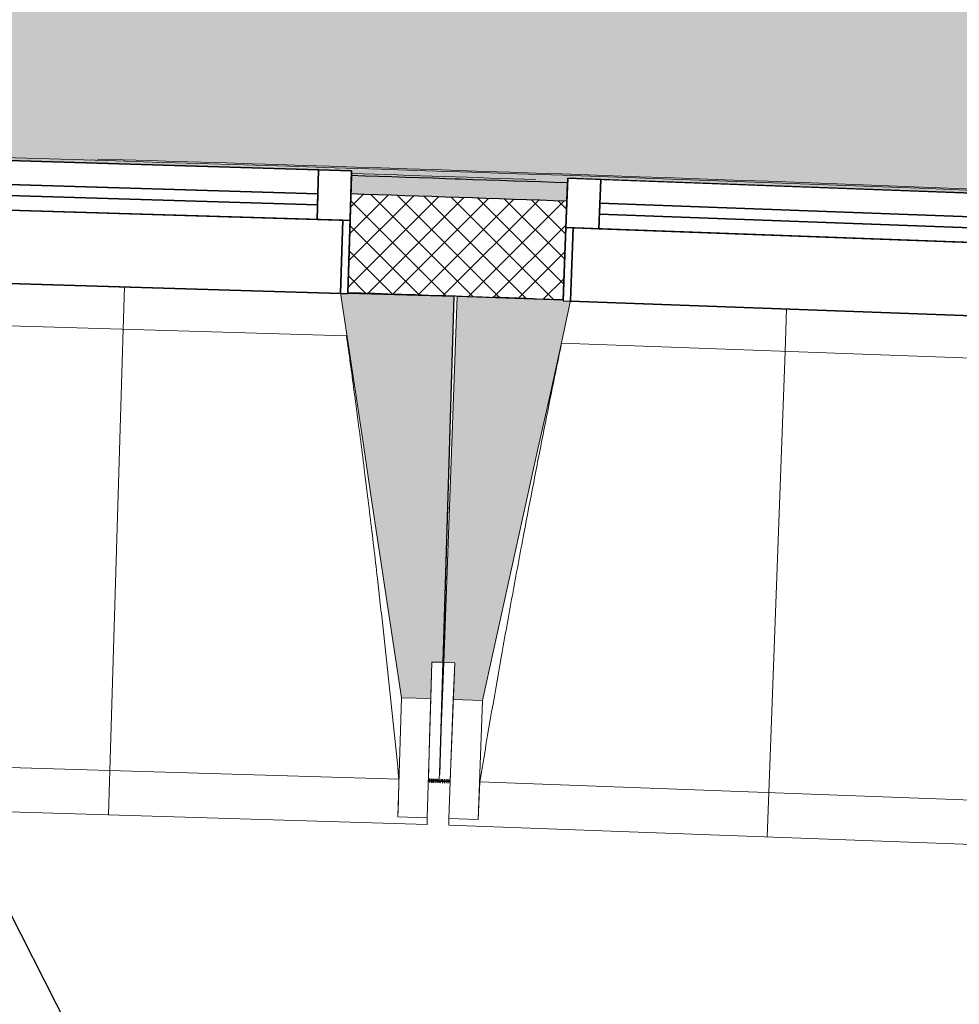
# Model space of a CAD drawing. Header units: centimetres. Extents: x -2631 to 3067, y -3659 to 381.
# Tile 5 of 149: x -1746 to -1618, y -2156 to -2022. Entities that reach past the tile are written whole.
import ezdxf

# ---------------------------------------------------------------- set-up
doc = ezdxf.new("R2010")
doc.units = ezdxf.units.CM
doc.linetypes.add('Tiret_2_', pattern=[0.25, 0.125, -0.125])
for name, color, linetype, lineweight in [('0-1', 7, 'Continuous', 5), ('HACHURE_C-3', 7, 'Continuous', 18), ('MENUISERIES', 7, 'Continuous', 18), ('MENUISERIES-1', 7, 'Continuous', 25), ('MUR', 7, 'Continuous', 25), ('MUR_C', 7, 'Continuous', 25), ('OSSATURE', 7, 'Continuous', 18), ('OSSATURE_C', 7, 'Continuous', 18), ('SERRU', 7, 'Continuous', 18), ('SOL', 7, 'Continuous', 25), ('Z', 7, 'Continuous', 18)]:
    doc.layers.add(name, color=color, linetype=linetype, lineweight=lineweight)
doc.layers.add('A-ANNO-NPLT', color=7, linetype='Continuous', lineweight=25, plot=False)
for name, color, linetype, lineweight, true_color in [('A-GLAZ-GLAS', 7, 'Continuous', 25, 0x5c63b1), ('ANNOTATIONS-3', 4, 'Tiret_2_', 100, 0x00ffff), ('HACHURE_C-2', 7, 'Continuous', 5, 0xdadada), ('MENUISERIES-2', 7, 'Continuous', 25, 0x5c63b1), ('OSSATURE-1', 7, 'Continuous', 5, 0x787878), ('OSSATURE-2', 5, 'Continuous', 25, 0x0000ff), ('SERRU-traverse-1', 7, 'Continuous', 18, 0xff8000), ('SOL-1', 3, 'Continuous', 5, 0x00ff00), ('TITRARCHI-1', 1, 'Continuous', 30, 0xff0000)]:
    doc.layers.add(name, color=color, linetype=linetype, lineweight=lineweight, true_color=true_color)

# ---------------------------------------------------------------- blocks, each defined once
blk = doc.blocks.new('XXX_VIDE FENETRE - 590-V15-2021_015_1114_DCE_1_50_Sols')
at = {"layer": 'A-ANNO-NPLT'}
for p, q in [((-30.51, 0), (-30.51, -10)), ((-29.51, 0), (-30.51, 0)), ((-29.51, -10), (-29.51, 0)), ((30.51, 0), (29.51, 0)), ((29.51, 0), (29.51, -10)), ((30.51, -10), (30.51, 0)), ((-30.51, -10), (-29.51, -10)), ((-26.01, -10), (-30.51, -10)), ((-30.51, -10), (-30.51, -16.75)), ((-26.01, -16.75), (-26.01, -10)), ((26.01, -10), (26.01, -16.75)), ((30.51, -10), (26.01, -10)), ((29.51, -10), (30.51, -10)), ((30.51, -16.75), (30.51, -10)), ((-30.51, -16.75), (-26.01, -16.75)), ((26.01, -16.75), (30.51, -16.75))]:
    blk.add_line(p, q, dxfattribs=at)
at = {"layer": 'A-GLAZ-GLAS'}
for p, q in [((26.01, -12), (-26.01, -12)), ((-26.01, -12), (-26.01, -13.5)), ((26.01, -13.5), (26.01, -12)), ((-26.01, -13.5), (26.01, -13.5))]:
    blk.add_line(p, q, dxfattribs=at)
at = {"layer": 'MENUISERIES-1'}
for p, q in [((-29.51, 0), (29.51, 0)), ((29.51, 0), (-29.51, 0)), ((-30.51, -10), (-30.51, -0.07)), ((-29.51, -0.07), (-29.51, -10)), ((29.51, -10), (29.51, -0.07)), ((30.51, -0.07), (30.51, -10)), ((30.51, -10), (-30.51, -10)), ((-30.51, -16.75), (-30.51, -10)), ((-30.51, -10), (30.51, -10)), ((-29.51, -10), (29.51, -10)), ((-26.01, -10), (-26.01, -16.75)), ((26.01, -10), (-26.01, -10)), ((26.01, -16.75), (26.01, -10)), ((30.51, -10), (30.51, -16.75)), ((30.51, -16.75), (-30.49, -16.75)), ((-26.01, -16.75), (26.01, -16.75))]:
    blk.add_line(p, q, dxfattribs=at)
at = {"layer": 'MENUISERIES-2'}
for p, q in [((-26.01, -13.5), (-26.01, -12)), ((-26.01, -12), (26.01, -12)), ((26.01, -12), (26.01, -13.5)), ((26.01, -13.5), (-26.01, -13.5))]:
    blk.add_line(p, q, dxfattribs=at)
blk = doc.blocks.new('XXX_VIDE FENETRE - 590-389517-2021_015_1114_DCE_1_50_Sols')
at = {"layer": 'A-ANNO-NPLT'}
for p, q in [((-30.51, 0), (-30.51, -10)), ((-29.51, 0), (-30.51, 0)), ((-29.51, -10), (-29.51, 0)), ((30.51, 0), (29.51, 0)), ((29.51, 0), (29.51, -10)), ((30.51, -10), (30.51, 0)), ((-30.51, -10), (-29.51, -10)), ((-26.01, -10), (-30.51, -10)), ((-30.51, -10), (-30.51, -16.75)), ((-26.01, -16.75), (-26.01, -10)), ((26.01, -10), (26.01, -16.75)), ((30.51, -10), (26.01, -10)), ((29.51, -10), (30.51, -10)), ((30.51, -16.75), (30.51, -10)), ((-30.51, -16.75), (-26.01, -16.75)), ((26.01, -16.75), (30.51, -16.75))]:
    blk.add_line(p, q, dxfattribs=at)
at = {"layer": 'A-GLAZ-GLAS'}
for p, q in [((26.01, -12), (-26.01, -12)), ((-26.01, -12), (-26.01, -13.5)), ((26.01, -13.5), (26.01, -12)), ((-26.01, -13.5), (26.01, -13.5))]:
    blk.add_line(p, q, dxfattribs=at)
at = {"layer": 'MENUISERIES-1'}
for p, q in [((-29.51, 0), (29.51, 0)), ((29.51, 0), (-29.51, 0)), ((-30.51, -10), (-30.51, -0.07)), ((-29.51, -0.07), (-29.51, -10)), ((29.51, -10), (29.51, -0.07)), ((30.51, -0.07), (30.51, -10)), ((30.51, -10), (-30.51, -10)), ((-30.51, -16.75), (-30.51, -10)), ((-30.51, -10), (30.51, -10)), ((-29.51, -10), (29.51, -10)), ((-26.01, -10), (-26.01, -16.75)), ((26.01, -10), (-26.01, -10)), ((26.01, -16.75), (26.01, -10)), ((30.51, -10), (30.51, -16.75)), ((30.51, -16.75), (-30.51, -16.75)), ((-26.01, -16.75), (26.01, -16.75))]:
    blk.add_line(p, q, dxfattribs=at)
at = {"layer": 'MENUISERIES-2'}
for p, q in [((-26.01, -13.5), (-26.01, -12)), ((-26.01, -12), (26.01, -12)), ((26.01, -12), (26.01, -13.5)), ((26.01, -13.5), (-26.01, -13.5))]:
    blk.add_line(p, q, dxfattribs=at)
blk = doc.blocks.new('Garde-corps - Garde-corps-505471-2021_015_1114_DCE_1_50_Sols')
at = {"layer": 'SERRU-traverse-1'}
for points in [[(-1509.43, -2050.53), (-1510.08, -2049.79), (-1629.26, -2044.76), (-1742.42, -2040.97), (-1853.41, -2038.19), (-1972.48, -2036.3), (-2086.55, -2035.49), (-2198.99, -2035.66), (-2307.96, -2036.8), (-2308.6, -2037.46), (-2305.38, -2037.41), (-2305.38, -2037.1), (-2244.37, -2036.39), (-2244.37, -2036.76), (-2214.75, -2036.41), (-2214.76, -2036.17), (-2153.74, -2035.89), (-2153.71, -2036.21), (-2124.24, -2036.15), (-2124.24, -2035.98), (-2063.22, -2035.7), (-2063.19, -2036.29), (-2033.49, -2036.46), (-2033.49, -2036.08), (-1972.47, -2036.68), (-1972.47, -2037.01), (-1953.32, -2037.22), (-1943.02, -2037.39), (-1943.01, -2037.01), (-1882, -2038.01), (-1882, -2038.39), (-1852.47, -2038.92), (-1852.46, -2038.57), (-1791.45, -2040), (-1791.45, -2040.37), (-1770.16, -2040.9), (-1761.93, -2041.14), (-1761.92, -2040.77), (-1700.92, -2042.6), (-1700.92, -2042.98), (-1678.64, -2043.7), (-1671.41, -2043.96), (-1671.39, -2043.59), (-1610.41, -2045.84), (-1610.41, -2046.2), (-1580.91, -2047.42), (-1580.89, -2047.03), (-1519.93, -2049.71), (-1519.93, -2050.08), (-1509.76, -2050.52)], [(-1510.08, -2049.79), (-1510.26, -2049.61), (-1625.94, -2044.7), (-1740.54, -2040.86), (-1797.91, -2039.4), (-1853.88, -2038.01), (-1971.23, -2036.14), (-2084.71, -2035.32), (-2193.9, -2035.44), (-2307.73, -2036.56), (-2307.9, -2036.74), (-2189.4, -2035.61), (-2074.08, -2035.53), (-1959.53, -2036.46), (-1847.86, -2038.32), (-1731.32, -2041.3), (-1620.36, -2045.09), (-1510.16, -2049.79)], [(-1510.24, -2049.61), (-1510.41, -2049.44), (-1576.69, -2046.56), (-1597.96, -2045.65), (-1635.13, -2044.21), (-1700.94, -2041.95), (-1738.05, -2040.74), (-1805.26, -2038.98), (-1864.49, -2037.64), (-1886.5, -2037.25), (-1938.7, -2036.38), (-1976.97, -2035.91), (-2022.84, -2035.47), (-2079.82, -2035.15), (-2136.7, -2035.14), (-2193.78, -2035.28), (-2224.49, -2035.51), (-2307.63, -2036.46), (-2307.67, -2036.56), (-2189.4, -2035.43), (-2074.47, -2035.35), (-1958.77, -2036.3), (-1845.9, -2038.2), (-1732.79, -2041.08), (-1619.9, -2044.94), (-1510.26, -2049.61)]]:
    blk.add_hatch(color=256, dxfattribs=at).paths.add_polyline_path(points)
h = blk.add_hatch(color=256, dxfattribs=at)
h.paths.add_polyline_path([(-1509.15, -2050.85), (-1509.43, -2050.53), (-1519.95, -2050.13), (-1519.93, -2050.34), (-1509.15, -2050.85)])
h.paths.add_polyline_path([(-1580.92, -2047.67), (-1580.92, -2047.44), (-1610.43, -2046.2), (-1610.41, -2046.48), (-1581.03, -2047.66)])
h.paths.add_polyline_path([(-1671.41, -2044.22), (-1671.41, -2043.96), (-1693.01, -2043.24), (-1700.94, -2043.01), (-1700.92, -2043.24), (-1671.51, -2044.22)])
h.paths.add_polyline_path([(-1761.94, -2041.41), (-1761.94, -2041.14), (-1787.14, -2040.49), (-1791.46, -2040.4), (-1791.45, -2040.63), (-1762.01, -2041.41)])
h.paths.add_polyline_path([(-1852.47, -2039.22), (-1852.47, -2038.92), (-1882.01, -2038.39), (-1882, -2038.64), (-1852.53, -2039.22)])
h.paths.add_polyline_path([(-2308.9, -2037.77), (-2305.38, -2037.71), (-2305.39, -2037.43), (-2308.64, -2037.5), (-2308.87, -2037.74)])
h.paths.add_polyline_path([(-1943.02, -2037.66), (-1943.06, -2037.4), (-1972.47, -2037.01), (-1972.47, -2037.29), (-1943.06, -2037.66)])
h.paths.add_polyline_path([(-2244.36, -2037), (-2214.75, -2036.72), (-2214.76, -2036.49), (-2244.37, -2036.78), (-2244.36, -2036.99)])
h.paths.add_polyline_path([(-2033.49, -2036.73), (-2033.49, -2036.49), (-2063.22, -2036.29), (-2063.19, -2036.56), (-2033.55, -2036.73)])
h.paths.add_polyline_path([(-2153.73, -2036.47), (-2124.24, -2036.41), (-2124.24, -2036.17), (-2153.74, -2036.21), (-2153.73, -2036.44)])
for p, q in [((-1686.18, -2043.72), (-1686.78, -2043.7)), ((-1686.78, -2043.7), (-1686.18, -2043.72))]:
    blk.add_line(p, q, dxfattribs=at)
for radius, start, end in [(13044.68, 87.310169, 90.815427), (13044.86, 87.310907, 88.301428), (13043.97, 88.038301, 88.149006)]:
    blk.add_arc((-2122.26, -15080.1), radius, start, end, dxfattribs=at)
blk = doc.blocks.new('B02_ARC_rvt-1-2021_015_1114_DCE_1_50_Sols')
at = {"layer": 'HACHURE_C-2'}
h = blk.add_hatch(color=256, dxfattribs=at)
h.paths.add_polyline_path([(-1054.05, -2082.75), (-1053.84, -2080.26), (-1068.34, -2079.08), (-1068.54, -2081.57), (-1061.09, -2082.18)])
h.paths.add_polyline_path([(-1129.37, -2076.78), (-1129.17, -2074.29), (-1158.24, -2072.1), (-1158.42, -2074.6), (-1129.65, -2076.76)])
h.paths.add_polyline_path([(-1219.28, -2070.23), (-1219.1, -2067.74), (-1248.7, -2065.71), (-1248.86, -2068.21), (-1219.54, -2070.21)])
h.paths.add_polyline_path([(-1309.76, -2064.27), (-1309.59, -2061.77), (-1339.13, -2059.96), (-1339.28, -2062.46), (-1309.99, -2064.25)])
h.paths.add_polyline_path([(-1400.2, -2058.94), (-1400.05, -2056.44), (-1429.5, -2054.84), (-1429.63, -2057.34), (-1400.4, -2058.92)])
h.paths.add_polyline_path([(-1490.57, -2054.24), (-1490.44, -2051.74), (-1500.91, -2051.27), (-1501.11, -2053.73), (-1490.75, -2054.23)])
h.paths.add_polyline_path([(-1508.11, -2053.4), (-1507.9, -2050.91), (-1519.95, -2050.34), (-1520.06, -2052.84), (-1508.53, -2053.38)])
h.paths.add_polyline_path([(-1581.03, -2050.17), (-1580.92, -2047.67), (-1610.44, -2046.48), (-1610.53, -2048.97), (-1581.18, -2050.16)])
h.paths.add_polyline_path([(-1671.51, -2046.72), (-1671.41, -2044.22), (-1700.94, -2043.24), (-1701.02, -2045.74), (-1671.64, -2046.72)])
h.paths.add_polyline_path([(-1762.01, -2043.91), (-1761.94, -2041.41), (-1791.47, -2040.63), (-1791.53, -2043.12), (-1762.12, -2043.9)])
h.paths.add_polyline_path([(-1852.53, -2041.72), (-1852.53, -2039.22), (-1882.01, -2038.64), (-1882, -2041.14), (-1852.61, -2041.72)])
h.paths.add_polyline_path([(-2308.86, -2040.27), (-2305.35, -2040.22), (-2305.39, -2037.72), (-2308.9, -2037.77)])
h.paths.add_polyline_path([(-1943.06, -2040.16), (-1943.06, -2037.66), (-1972.48, -2037.29), (-1972.47, -2039.79), (-1943.12, -2040.16)])
h.paths.add_polyline_path([(-2244.33, -2039.5), (-2214.74, -2039.26), (-2214.76, -2036.76), (-2244.36, -2037)])
h.paths.add_polyline_path([(-2033.52, -2039.23), (-2033.55, -2036.73), (-2063.21, -2036.56), (-2063.19, -2039.06), (-2033.55, -2039.23)])
h.paths.add_polyline_path([(-2153.72, -2038.97), (-2124.22, -2038.93), (-2124.24, -2036.43), (-2153.73, -2036.47)])
at = {"layer": 'HACHURE_C-3'}
h = blk.add_hatch(dxfattribs=at)
h.set_pattern_fill('FP_1', color=256, style=0, pattern_type=2)
h.set_pattern_definition([(45, (0, 0), (-1.767767, 1.767767), []), (135, (0, 0), (-1.767767, -1.767767), [])])
h.paths.add_polyline_path([(-1055.15, -2096.21), (-1054.05, -2082.75), (-1068.54, -2081.57), (-1069.6, -2095.03), (-1061.29, -2095.7)])
h.paths.add_polyline_path([(-1130.43, -2090.24), (-1129.37, -2076.78), (-1158.42, -2074.6), (-1159.38, -2088.06), (-1130.44, -2090.24)])
h.paths.add_polyline_path([(-1220.25, -2083.69), (-1219.28, -2070.23), (-1248.86, -2068.21), (-1249.74, -2081.68), (-1220.26, -2083.69)])
h.paths.add_polyline_path([(-1310.63, -2077.74), (-1309.76, -2064.27), (-1339.28, -2062.46), (-1340.06, -2075.93), (-1310.63, -2077.74)])
h.paths.add_polyline_path([(-1400.97, -2072.41), (-1400.2, -2058.94), (-1429.63, -2057.34), (-1430.31, -2070.82), (-1400.98, -2072.41)])
h.paths.add_polyline_path([(-1491.26, -2067.72), (-1490.57, -2054.24), (-1520.06, -2052.84), (-1520.66, -2066.33), (-1491.26, -2067.72)])
h.paths.add_polyline_path([(-1581.62, -2063.65), (-1581.03, -2050.17), (-1610.53, -2048.97), (-1611.03, -2062.46), (-1581.62, -2063.65)])
h.paths.add_polyline_path([(-1672.01, -2060.21), (-1671.51, -2046.72), (-1701.02, -2045.74), (-1701.42, -2059.23), (-1672.01, -2060.21)])
h.paths.add_polyline_path([(-1762.41, -2057.4), (-1762.01, -2043.91), (-1791.53, -2043.12), (-1791.84, -2056.62), (-1762.42, -2057.4)])
h.paths.add_polyline_path([(-1852.84, -2055.22), (-1852.53, -2041.72), (-1882.05, -2041.14), (-1882.27, -2054.64), (-1852.84, -2055.22)])
h.paths.add_polyline_path([(-2311.15, -2053.8), (-2305.19, -2053.71), (-2305.39, -2040.22), (-2311.36, -2040.3), (-2311.3, -2044.21)])
h.paths.add_polyline_path([(-1943.28, -2053.66), (-1943.12, -2040.16), (-1972.5, -2039.79), (-1972.62, -2053.29), (-1943.28, -2053.66)])
h.paths.add_polyline_path([(-2244.18, -2053), (-2214.68, -2052.76), (-2214.76, -2039.26), (-2244.33, -2039.5), (-2244.28, -2044.21)])
h.paths.add_polyline_path([(-2033.64, -2052.73), (-2033.55, -2039.23), (-2063.2, -2039.06), (-2063.14, -2052.56), (-2033.64, -2052.73)])
h.paths.add_polyline_path([(-2153.66, -2052.47), (-2124.16, -2052.43), (-2124.24, -2038.93), (-2153.72, -2038.97), (-2153.7, -2044.21)])
at = {"layer": 'SOL-1'}
h = blk.add_hatch(color=256, dxfattribs=at)
h.paths.add_polyline_path([(-1510.39, -2049.44), (-1510.39, -2049.44), (-1509.87, -2043.77), (-1509.42, -2043.79), (-1509.07, -2039.52), (-1504.93, -2039.86), (-1504.92, -2039.71), (-1508.91, -2039.38), (-1501.93, -1955.28), (-1502.83, -1955.19), (-1502.4, -1950.01), (-1501.5, -1950.08), (-1501.22, -1946.7), (-1497.23, -1947.03), (-1497.23, -1946.78), (-1501.35, -1946.42), (-1500.99, -1942.16), (-1501.49, -1942.11), (-1499.31, -1916.35), (-1480.33, -1917.87), (-1441.07, -1444.64), (-1558.75, -1439.25), (-1593.81, -1437.89), (-1681.76, -1434.72), (-1723.66, -1433.42), (-1809.33, -1431.11), (-1844.6, -1430.34), (-1941.64, -1428.56), (-2059.97, -1427.5), (-2084.9, -1427.38), (-2170.43, -1427.39), (-2209.88, -1427.52), (-2316.89, -1428.47), (-2307.57, -2036.4), (-2238.94, -2035.66), (-2210.26, -2035.4), (-2184.17, -2035.25), (-2119.74, -2035.14), (-2069.52, -2035.21), (-2015.77, -2035.53), (-1953.63, -2036.18), (-1930.8, -2036.51), (-1850.74, -2037.91), (-1787.14, -2039.43), (-1728.9, -2041.04), (-1659.59, -2043.35), (-1614.74, -2044.97), (-1580.92, -2046.38), (-1510.39, -2049.44)])
h.paths.add_polyline_path([(-1580.91, -2047.44), (-1580.92, -2047.42), (-1603.71, -2046.46), (-1593.49, -2046.89), (-1580.92, -2047.44)])
h.paths.add_polyline_path([(-1675.84, -2043.8), (-1675.83, -2043.8), (-1695.2, -2043.15), (-1680.59, -2043.64), (-1677.89, -2043.73)])
h.paths.add_polyline_path([(-1766.64, -2041.01), (-1781.26, -2040.61), (-1770.16, -2040.91)])
h.paths.add_polyline_path([(-1510.06, -2040.05), (-1510.74, -2039.62), (-1510.82, -2039.46), (-1510.81, -2038.92), (-1510.67, -2038.56), (-1510.42, -2038.43), (-1509.85, -2038.28), (-1509.16, -2038.75), (-1509.16, -2038.94), (-1509.16, -2039.34), (-1509.32, -2039.72), (-1509.64, -2039.86), (-1510.06, -2040.05)])
h.paths.add_polyline_path([(-1858.92, -2038.81), (-1870.06, -2038.59), (-1858.96, -2038.81)])
h.paths.add_polyline_path([(-1943.02, -2037.41), (-1943.02, -2037.39), (-1943.02, -2037.41)])
h.paths.add_polyline_path([(-2033.49, -2036.49), (-2033.49, -2036.46), (-2049.95, -2036.35), (-2040.04, -2036.43), (-2033.49, -2036.49)])
h.paths.add_polyline_path([(-1507.42, -1964.24), (-1509.63, -1964.06), (-1508.5, -1951), (-1508.1, -1951.07), (-1508.07, -1951.04), (-1502.57, -1951.49), (-1502.82, -1953.83), (-1506.53, -1953.52), (-1507.42, -1964.23)])
h.paths.add_polyline_path([(-2067.14, -1917.12), (-2184.08, -1917.12), (-2184.08, -1557.12), (-1584.08, -1557.12), (-1584.08, -1917.12), (-1985.94, -1917.12)])
h.paths.add_polyline_path([(-1442.34, -1445.75), (-1442.34, -1445.75), (-1441.78, -1445.26)])
h.paths.add_polyline_path([(-1686.24, -1433.21), (-1686.26, -1433.14), (-1691.18, -1432.97), (-1700.94, -1432.73), (-1686.26, -1433.21)])
h.paths.add_polyline_path([(-1954.56, -1427.4), (-1954.56, -1427.39), (-1954.56, -1427.4)])
h.paths.add_polyline_path([(-1954.55, -1427.1), (-1954.56, -1427.08), (-1954.56, -1427.1)])
h.paths.add_polyline_path([(-2050.4, -1426.19), (-2067.67, -1426.03), (-2074.12, -1426.09), (-2056.72, -1426.16)])
at = {"layer": 'MUR'}
for p, q in [((-1701.42, -2059.23), (-1700.94, -2043.24)), ((-1671.41, -2044.22), (-1672.01, -2060.21))]:
    blk.add_line(p, q, dxfattribs=at)
at = {"layer": 'MUR_C'}
for p, q in [((-1700.94, -2043.24), (-1701.42, -2059.23)), ((-1672.01, -2060.21), (-1671.41, -2044.22))]:
    blk.add_line(p, q, dxfattribs=at)
for radius, start, end in [(13043.67, 88.019227, 88.149003), (13041.17, 88.019253, 88.148977), (13027.67, 88.019392, 88.14884)]:
    blk.add_arc((-2122.26, -15080.1), radius, start, end, dxfattribs=at)
at = {"layer": 'SOL'}
for p, q in [((-1676.13, -2060.05), (-1681.69, -2059.85)), ((-1681.69, -2059.85), (-1676.13, -2060.05))]:
    blk.add_line(p, q, dxfattribs=at)
at = {"layer": 'MENUISERIES'}
for name, p, rotation in [('XXX_VIDE FENETRE - 590-V15-2021_015_1114_DCE_1_50_Sols', (-1731.92, -2058.42), 178.2816977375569), ('XXX_VIDE FENETRE - 590-389517-2021_015_1114_DCE_1_50_Sols', (-1641.52, -2061.45), 177.8844287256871)]:
    blk.add_blockref(name, p, dxfattribs=dict(at, rotation=rotation))
at = {"layer": 'SERRU'}
blk.add_blockref('Garde-corps - Garde-corps-505471-2021_015_1114_DCE_1_50_Sols', (0, 0), dxfattribs=at)
blk = doc.blocks.new('20_MUR PREFA_01 - MODULE_01 B-3165811-2021_015_1114_DCE_1_50_Sols')
at = {"layer": 'Z'}
for p, q in [((0, 72.21), (0, 66.14)), ((0, 66.14), (0, 5.85)), ((0, 0.07), (0, 5.85))]:
    blk.add_line(p, q, dxfattribs=at)
blk = doc.blocks.new('B02_DC_STR_rvt-1-2021_015_1114_DCE_1_50_Sols')
at = {"layer": 'OSSATURE-1'}
for points in [[(-1690.09, -2114.65), (-1689.94, -2109.65), (-1688.44, -2109.69), (-1686.94, -2059.7), (-1701.42, -2059.27), (-1701.43, -2059.34), (-1702.42, -2059.34), (-1694.09, -2114.53)], [(-1683.02, -2114.9), (-1671.01, -2060.36), (-1672.01, -2060.32), (-1672.01, -2060.26), (-1686.49, -2059.72), (-1688.33, -2109.7), (-1686.83, -2109.75), (-1687.02, -2114.75), (-1686.83, -2114.76)]]:
    blk.add_hatch(color=256, dxfattribs=at).paths.add_polyline_path(points)
at = {"layer": 'ANNOTATIONS-3'}
blk.add_line((-1687.43, -2125.94), (-1690.42, -2125.84), dxfattribs=at)
at = {"layer": 'MUR'}
blk.add_line((-1687.81, -2088.61), (-1687.55, -2088.62), dxfattribs=at)
at = {"layer": 'OSSATURE'}
for p, q in [((-1761.42, -2057.54), (-1702.42, -2059.31)), ((-1671.01, -2060.36), (-1612.03, -2062.54)), ((-1701.58, -2065.12), (-1762.61, -2063.28)), ((-1611.23, -2068.35), (-1672.24, -2066.1)), ((-1689.94, -2109.65), (-1690.25, -2120.13)), ((-1688.93, -2125.76), (-1688.33, -2109.7)), ((-1688.44, -2109.69), (-1688.9, -2125.02)), ((-1687.22, -2120.23), (-1686.83, -2109.75)), ((-1694.09, -2114.53), (-1694.58, -2130.81)), ((-1690.09, -2114.65), (-1690.58, -2130.93)), ((-1687.62, -2131.03), (-1687.02, -2114.75)), ((-1683.62, -2131.17), (-1683.02, -2114.9)), ((-1690.25, -2120.13), (-1690.42, -2125.72)), ((-1687.43, -2125.82), (-1687.22, -2120.23)), ((-1773.36, -2123.28), (-1694.44, -2125.65)), ((-1690.42, -2125.84), (-1690.43, -2125.93)), ((-1690.43, -2125.93), (-1688.93, -2125.97)), ((-1688.93, -2125.98), (-1688.93, -2125.89)), ((-1688.93, -2125.98), (-1687.44, -2126.03)), ((-1687.44, -2126.03), (-1687.43, -2125.95)), ((-1683.41, -2126.02), (-1604.51, -2128.94)), ((-1777.57, -2129.22), (-1690.6, -2131.83)), ((-1694.58, -2130.81), (-1694.58, -2130.78)), ((-1690.58, -2130.93), (-1694.58, -2130.81)), ((-1690.58, -2130.9), (-1690.6, -2131.83)), ((-1687.65, -2131.93), (-1687.62, -2131)), ((-1687.65, -2131.93), (-1600.71, -2135.14)), ((-1683.62, -2131.17), (-1687.62, -2131.03)), ((-1683.62, -2131.15), (-1683.62, -2131.17))]:
    blk.add_line(p, q, dxfattribs=at)
at = {"layer": 'OSSATURE', "flags": 128}
for points in [[(-1694.58, -2130.78), (-1694.55, -2129.76), (-1694.52, -2128.73), (-1694.5, -2127.7), (-1694.47, -2126.68), (-1694.44, -2125.65)], [(-1683.41, -2126.02), (-1683.45, -2127.05), (-1683.49, -2128.07), (-1683.54, -2129.1), (-1683.58, -2130.12), (-1683.62, -2131.15)]]:
    blk.add_lwpolyline(points, dxfattribs=at)
at = {"layer": 'OSSATURE'}
for points, knots in [([(-1694.44, -2125.65), (-1694.9, -2121.08), (-1695.6, -2114.22), (-1696.6, -2105.08), (-1697.44, -2097.66), (-1698.39, -2089.66), (-1699.45, -2081.1), (-1700.52, -2072.91), (-1701.25, -2067.59), (-1701.6, -2065.11)], [0, 0, 0, 0, 0.2222222, 0.3333333, 0.4444444, 0.5833333, 0.7222222, 0.8611111, 0.9816328, 0.9816328, 0.9816328, 0.9816328]), ([(-1672.23, -2066.1), (-1673.09, -2070.23), (-1674.39, -2076.63), (-1676.09, -2085.3), (-1677.5, -2092.64), (-1678.97, -2100.55), (-1681, -2111.87), (-1682.46, -2120.35), (-1683.41, -2126.02)], [0.0183454, 0.0183454, 0.0183454, 0.0183454, 0.2222222, 0.3333333, 0.4444444, 0.5833333, 0.7222222, 1, 1, 1, 1])]:
    blk.add_open_spline(points, degree=3, knots=knots, dxfattribs=at)
at = {"layer": 'OSSATURE_C'}
for p, q in [((-1686.94, -2059.7), (-1701.43, -2059.27)), ((-1688.44, -2109.69), (-1686.94, -2059.7)), ((-1686.49, -2059.72), (-1688.33, -2109.7)), ((-1672.01, -2060.26), (-1686.49, -2059.72)), ((-1690.09, -2114.65), (-1689.94, -2109.65)), ((-1689.94, -2109.65), (-1688.44, -2109.69)), ((-1688.33, -2109.7), (-1686.83, -2109.75)), ((-1686.83, -2109.75), (-1687.02, -2114.75)), ((-1694.09, -2114.53), (-1690.09, -2114.65)), ((-1687.02, -2114.75), (-1683.02, -2114.9))]:
    blk.add_line(p, q, dxfattribs=at)
at = {"layer": 'OSSATURE_C', "flags": 128}
for points in [[(-1702.43, -2059.24), (-1701.39, -2066.15), (-1700.35, -2073.06), (-1699.3, -2079.97), (-1698.26, -2086.88), (-1697.22, -2093.79), (-1696.17, -2100.7), (-1695.13, -2107.61), (-1694.09, -2114.53)], [(-1683.02, -2114.9), (-1681.52, -2108.07), (-1680.02, -2101.25), (-1678.51, -2094.42), (-1677.01, -2087.59), (-1675.51, -2080.77), (-1674, -2073.94), (-1672.5, -2067.12), (-1671, -2060.29)]]:
    blk.add_lwpolyline(points, dxfattribs=at)
at = {"layer": 'SOL'}
for p, q in [((-1701.43, -2059.27), (-1686.94, -2059.7)), ((-1686.94, -2059.71), (-1688.9, -2125.02)), ((-1688.93, -2125.76), (-1690.42, -2125.72)), ((-1690.42, -2125.72), (-1690.42, -2125.84)), ((-1687.43, -2125.94), (-1690.42, -2125.84)), ((-1690.42, -2125.84), (-1687.43, -2125.94))]:
    blk.add_line(p, q, dxfattribs=at)
at = {"layer": 'OSSATURE-2'}
for p, rotation in [((-1731.92, -2058.35), 178.2816977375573), ((-1641.52, -2061.38), 177.8844287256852)]:
    blk.add_blockref('20_MUR PREFA_01 - MODULE_01 B-3165811-2021_015_1114_DCE_1_50_Sols', p, dxfattribs=dict(at, rotation=rotation))

msp = doc.modelspace()

# ---------------------------------------------------------------- linework, layer by layer
at = {"layer": 'TITRARCHI-1'}
msp.add_line((-1836.65, -1968.46), (-1710.84, -2216.19), dxfattribs=at)

# ---------------------------------------------------------------- block references
at = {"layer": '0-1'}
for name in ['B02_DC_STR_rvt-1-2021_015_1114_DCE_1_50_Sols', 'B02_ARC_rvt-1-2021_015_1114_DCE_1_50_Sols']:
    msp.add_blockref(name, (0, 0), dxfattribs=at)

doc.saveas('drawing.dxf')
